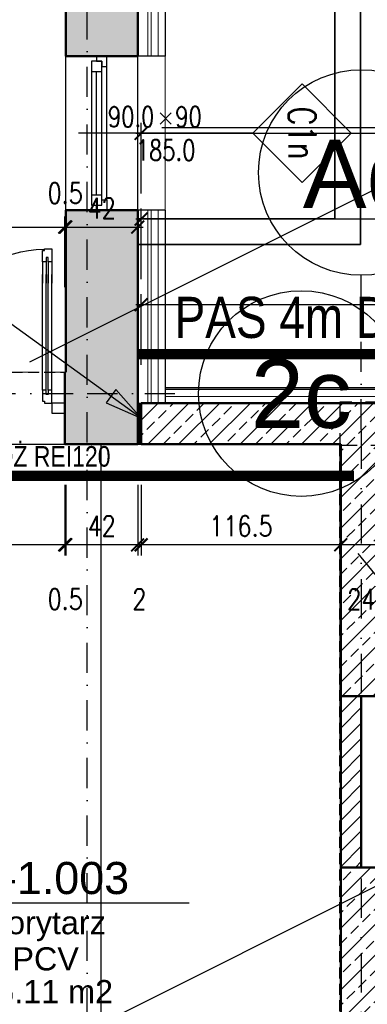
# Model space of a CAD drawing. Header units: millimetres. Extents: x 489 to 7736, y 461 to 5981.
# Tile 52 of 62: x 5679 to 5882, y 2891 to 3466. Entities that reach past the tile are written whole.
import ezdxf
from ezdxf.enums import TextEntityAlignment as Align

# ---------------------------------------------------------------- set-up
doc = ezdxf.new("R2010")
doc.units = ezdxf.units.MM
for name, pattern in [('ACAD_ISO02W100', [15, 12, -3]), ('DIVIDE', [31.75, 12.7, -6.35, 0, -6.35, 0, -6.35]), ('DOT___DASHED', [33.523888, 17.638888, -8.819444, 0.01, -7.055556]), ('HIDDEN', [9.525, 6.35, -3.175]), ('MP', [0.36, 0.2, -0.16])]:
    doc.linetypes.add(name, pattern=pattern)
for name, color, linetype in [('WK-Drzwi', 9, 'Continuous'), ('WK-EtykOkna', 11, 'Continuous'), ('WK-EtykPom', 161, 'Continuous'), ('WK-Okna', 143, 'Continuous'), ('WK-Opis', 143, 'Continuous'), ('WK-Opisy', 143, 'Continuous'), ('WK-Otwory', 9, 'Continuous'), ('WK-PPoż', 1, 'Continuous'), ('WK-Siatka', 240, 'DOT___DASHED'), ('WK-Wymiary', 8, 'Continuous'), ('WK-Ściany', 7, 'Continuous'), ('zslupy', 2, 'Continuous')]:
    doc.layers.add(name, color=color, linetype=linetype)
for name, color, linetype, lineweight in [('WK-izolacja termiczna II', 124, 'BATTING', 0), ('WK-MEBLE', 34, 'Continuous', 5), ('WK-widok', 8, 'Continuous', 0), ('WK-WYBURZENIA', 6, 'Continuous', 5)]:
    doc.layers.add(name, color=color, linetype=linetype, lineweight=lineweight)
doc.layers.add('WK-Pomieszczenia', color=173, linetype='Continuous', plot=False)
doc.styles.add('Arial', font='micross.ttf', dxfattribs={"width": 0.9})
doc.styles.add('BIKWYM', font='bikromsw.shx', dxfattribs={"width": 0.8})
doc.styles.add('RomanS-Narrow', font='romans.shx', dxfattribs={"width": 0.8})
doc.styles.get("Standard").update_dxf_attribs({"font": 'ARIAL.TTF'})
doc.linetypes.add('BATTING', pattern='A,0.00254,-2.54,[134,ltypeshp.shx,S=2.54,R=0,X=-2.54,Y=0],-5.08,[134,ltypeshp.shx,S=2.54,R=180,X=2.54,Y=0],-2.54', length=10.16254)
doc.dimstyles.new('AEC Dimension 1-50', dxfattribs={"dimtxt": 12, "dimasz": 0.075, "dimexe": 6.25, "dimexo": 0, "dimgap": 5, "dimtad": 1, "dimdec": 1, "dimrnd": 0.5, "dimzin": 9, "dimdsep": 46, "dimtxsty": 'RomanS-Narrow', "dimblk": 'ARCHTICK', "dimcen": 0.125, "dimdle": 3.125, "dimclrd": 8, "dimclre": 8, "dimclrt": 256, "dimadec": 1, "dimazin": 0, "dimtfac": 1, "dimtdec": 1, "dimtmove": 2, "dimatfit": 2, "dimfxl": 0, "dimtolj": 1, "dimtzin": 0, "dimarcsym": 0})
doc.dimstyles.new('BA_BGR_100', dxfattribs={"dimtxt": 25, "dimasz": 1.666667, "dimexe": 0, "dimexo": 0, "dimgap": 0, "dimtad": 0, "dimdec": 1, "dimrnd": 0.5, "dimzin": 9, "dimdsep": 46, "dimtxsty": 'BIKWYM', "dimblk": 'NONE', "dimcen": 0, "dimse1": 1, "dimse2": 1, "dimclrd": 256, "dimclre": 256, "dimclrt": 7, "dimadec": 0, "dimazin": 0, "dimtfac": 0.033333, "dimtdec": 1, "dimtmove": 0, "dimatfit": 3, "dimldrblk": 'NONE', "dimfxl": 0, "dimtvp": 0.8, "dimtolj": 1, "dimarcsym": 0})
doc.dimstyles.new('BA_ST_100', dxfattribs={"dimtxt": 25, "dimasz": 1.666667, "dimexe": 24, "dimexo": 0, "dimgap": 0, "dimtad": 0, "dimdec": 1, "dimrnd": 0.5, "dimdsep": 46, "dimtxsty": 'BIKWYM', "dimblk": 'WYM-ST', "dimcen": 0, "dimdle": 20, "dimclrd": 256, "dimclre": 256, "dimclrt": 7, "dimadec": 0, "dimazin": 0, "dimtfac": 0.033333, "dimtdec": 1, "dimtix": 1, "dimtmove": 2, "dimatfit": 3, "dimldrblk": 'WYM-ST', "dimfxl": 0, "dimtvp": 0.8, "dimtolj": 1, "dimtzin": 0, "dimarcsym": 0})

# ---------------------------------------------------------------- blocks, each defined once
blk = doc.blocks.new('BubbleDef')
at = {"color": 0, "linetype": 'Continuous'}
blk.add_circle((0, 0), 1.5, dxfattribs=at)
at = {"color": 0, "linetype": 'Continuous', "style": 'Arial'}
blk.add_attdef('LABEL', text='', height=1, dxfattribs=at).set_placement((0, 0), align=Align.MIDDLE)
blk = doc.blocks.new('*U13')
at = {"layer": 'WK-Siatka', "color": 240, "linetype": 'DOT___DASHED', "lineweight": -3}
for p, q in [((0, -75), (0, -60)), ((0, -150), (0, -75))]:
    blk.add_line(p, q, dxfattribs=at)
at = {"layer": 'WK-Siatka', "color": 240, "linetype": 'DOT___DASHED', "lineweight": -3, "ltscale": 1.3, "xscale": 40, "yscale": 40, "zscale": 40}
blk.add_blockref('BubbleDef', (0, 0), dxfattribs=at).add_auto_attribs({'LABEL': 'Ad'})
blk = doc.blocks.new('_None')
blk = doc.blocks.new('WYM-ST')
blk.add_hatch(color=256).paths.add_polyline_path([(0, 0), (-13, 2.88), (-13, -2.88)])
blk.add_lwpolyline([(0, 0), (-13, 2.88), (-13, -2.88), (0, 0)])
blk = doc.blocks.new('WK_WindowTag01_50_P')
for p, q in [((0, 2.543), (0, 0)), ((-0.296, 1.353), (-0.133, 1.19)), ((-0.133, 1.353), (-0.296, 1.19))]:
    blk.add_line(p, q)
blk.add_lwpolyline([(0, 2.543), (0.719, 3.262), (0, 3.981), (-0.719, 3.262)], close=True)
at = {"color": 0, "linetype": 'ByBlock', "lineweight": -2, "style": 'RomanS-Narrow', "width": 0.75}
blk.add_attdef('OKNA_OBIEKTY:WYSOKOŚĆ', text='', height=0.3, rotation=90, dxfattribs=at).set_placement((0, 1.412), align=Align.BOTTOM_LEFT)
at = {"color": 0, "linetype": 'ByBlock', "lineweight": -2, "style": 'RomanS-Narrow', "width": 0.75, "flags": 8}
blk.add_attdef('OKNA_OBIEKTY:SYMBOL', text='', height=0.4, dxfattribs=at).set_placement((0, 3.262), align=Align.MIDDLE)
at = {"color": 0, "linetype": 'ByBlock', "lineweight": -2, "style": 'RomanS-Narrow', "width": 0.75}
blk.add_attdef('OKNA_OBIEKTY:PARAPET', text='', height=0.3, rotation=90, dxfattribs=at).set_placement((0.099, 1.271), align=Align.TOP_CENTER)
blk.add_attdef('OKNA_OBIEKTY:SZEROKOŚĆ', text='', height=0.3, rotation=90, dxfattribs=at).set_placement((0, 1.106), align=Align.BOTTOM_RIGHT)
blk = doc.blocks.new('_ArchTick')
at = {"color": 0, "linetype": 'ByBlock', "const_width": 15}
blk.add_lwpolyline([(-50, -50), (50, 50)], dxfattribs=at)
blk = doc.blocks.new('*D1175')
at = {"layer": 'Defpoints', "color": 0}
for p in [(5749.68, 3299.63), (5749.68, 3264.63), (6523.68, 3264.63)]:
    blk.add_point(p, dxfattribs=at)
at = {"layer": 'WK-Wymiary', "color": 8, "linetype": 'Continuous', "lineweight": -2, "ltscale": 1.3}
for p, q in [((5749.68, 3264.63), (5749.68, 3305.88)), ((6523.68, 3264.63), (6523.68, 3305.88)), ((6526.81, 3299.63), (5746.56, 3299.63))]:
    blk.add_line(p, q, dxfattribs=at)
at = {"layer": 'WK-Wymiary', "color": 8, "linetype": 'ByBlock', "lineweight": -2, "xscale": 0.075, "yscale": 0.075, "zscale": 0.075, "rotation": 180}
blk.add_blockref('_ArchTick', (5749.68, 3299.63), dxfattribs=at)
at = {"layer": 'WK-Wymiary', "color": 8, "linetype": 'ByBlock', "lineweight": -2, "xscale": 0.075, "yscale": 0.075, "zscale": 0.075}
blk.add_blockref('_ArchTick', (6523.68, 3299.63), dxfattribs=at)
at = {"layer": 'WK-Wymiary', "lineweight": -3, "insert": (6136.68, 3310.63), "char_height": 12, "attachment_point": 5, "style": 'RomanS-Narrow'}
blk.add_mtext('\\A1;\\A1;774', dxfattribs=at)
blk = doc.blocks.new('*D1177')
at = {"layer": 'Defpoints', "color": 0}
for p in [(5749.68, 3349.63), (5749.68, 3314.63), (6499.68, 3314.63)]:
    blk.add_point(p, dxfattribs=at)
at = {"layer": 'WK-Wymiary', "color": 8, "linetype": 'Continuous', "lineweight": -2, "ltscale": 1.3}
for p, q in [((5749.68, 3314.63), (5749.68, 3355.88)), ((6499.68, 3314.63), (6499.68, 3355.88)), ((6502.81, 3349.63), (5746.56, 3349.63))]:
    blk.add_line(p, q, dxfattribs=at)
at = {"layer": 'WK-Wymiary', "color": 8, "linetype": 'ByBlock', "lineweight": -2, "xscale": 0.075, "yscale": 0.075, "zscale": 0.075, "rotation": 180}
blk.add_blockref('_ArchTick', (5749.68, 3349.63), dxfattribs=at)
at = {"layer": 'WK-Wymiary', "color": 8, "linetype": 'ByBlock', "lineweight": -2, "xscale": 0.075, "yscale": 0.075, "zscale": 0.075}
blk.add_blockref('_ArchTick', (6499.68, 3349.63), dxfattribs=at)
at = {"layer": 'WK-Wymiary', "lineweight": -3, "insert": (6124.68, 3360.63), "char_height": 12, "attachment_point": 5, "style": 'RomanS-Narrow'}
blk.add_mtext('\\A1;\\A1;750', dxfattribs=at)
blk = doc.blocks.new('*D1178')
at = {"layer": 'Defpoints', "color": 0}
for p in [(5749.68, 3399.63), (5749.68, 3364.63), (6523.68, 3364.63)]:
    blk.add_point(p, dxfattribs=at)
at = {"layer": 'WK-Wymiary', "color": 8, "linetype": 'Continuous', "lineweight": -2, "ltscale": 1.3}
for p, q in [((5749.68, 3364.63), (5749.68, 3405.88)), ((6523.68, 3364.63), (6523.68, 3405.88)), ((6526.81, 3399.63), (5746.56, 3399.63))]:
    blk.add_line(p, q, dxfattribs=at)
at = {"layer": 'WK-Wymiary', "color": 8, "linetype": 'ByBlock', "lineweight": -2, "xscale": 0.075, "yscale": 0.075, "zscale": 0.075, "rotation": 180}
blk.add_blockref('_ArchTick', (5749.68, 3399.63), dxfattribs=at)
at = {"layer": 'WK-Wymiary', "color": 8, "linetype": 'ByBlock', "lineweight": -2, "xscale": 0.075, "yscale": 0.075, "zscale": 0.075}
blk.add_blockref('_ArchTick', (6523.68, 3399.63), dxfattribs=at)
at = {"layer": 'WK-Wymiary', "lineweight": -3, "insert": (6136.68, 3410.63), "char_height": 12, "attachment_point": 5, "style": 'RomanS-Narrow'}
blk.add_mtext('\\A1;\\A1;774', dxfattribs=at)
blk = doc.blocks.new('L2')
at = {"color": 8}
for p, q in [((7.5, 5), (20, 5)), ((7.5, 0), (20, 0))]:
    blk.add_line(p, q, dxfattribs=at)
at = {"color": 4}
for p, q in [((7.5, 3), (20, 3)), ((7.5, 2), (20, 2))]:
    blk.add_line(p, q, dxfattribs=at)
blk.add_lwpolyline([(0, 1), (0, 5), (7.5, 5), (7.5, 3), (5, 3), (5, 2), (7.5, 2), (7.5, 0), (1, 0), (1, 1)], close=True)
blk = doc.blocks.new('L3')
for p, q in [((-22.5, -0.5), (-22.5, 0.5)), ((22.5, -0.5), (22.5, 0.5))]:
    blk.add_line(p, q)
at = {"color": 8}
for p, q in [((-15, 2.5), (15, 2.5)), ((-15, -2.5), (15, -2.5))]:
    blk.add_line(p, q, dxfattribs=at)
at = {"color": 4}
for p, q in [((-15, 0.5), (15, 0.5)), ((-15, 0.5), (15, 0.5)), ((-15, -0.5), (15, -0.5)), ((-15, -0.5), (15, -0.5))]:
    blk.add_line(p, q, dxfattribs=at)
blk = doc.blocks.new('WK_Pow_tag_01_50')
at = {"color": 0, "linetype": 'ByBlock'}
blk.add_line((-2.789, 0), (2.789, 0), dxfattribs=at)
at = {"color": 0, "linetype": 'ByBlock', "style": 'Arial'}
for tag, height, p in [('POWIERZCHNIE:NUMERAUTO', 0.625, (0.071, 0.482)), ('POWIERZCHNIE:NAZWA', 0.45, (0, -0.455)), ('POWIERZCHNIE_WYKOŃCZENIE:POSADZKA', 0.45, (0, -1.091)), ('POWIERZCHNIE_STYL:POWOBLICZ', 0.45, (0, -1.728))]:
    blk.add_attdef(tag, text='', height=height, dxfattribs=at).set_placement(p, align=Align.MIDDLE)
blk = doc.blocks.new('*D1234')
at = {"layer": 'Defpoints', "color": 0}
for p in [(5705.13, 3345.01), (5600.13, 3310.01), (5705.13, 3310.01)]:
    blk.add_point(p, dxfattribs=at)
at = {"layer": 'WK-Wymiary', "color": 8, "linetype": 'Continuous', "lineweight": -2, "ltscale": 1.3}
for p, q in [((5600.13, 3310.01), (5600.13, 3351.26)), ((5705.13, 3310.01), (5705.13, 3351.26)), ((5597.01, 3345.01), (5708.26, 3345.01))]:
    blk.add_line(p, q, dxfattribs=at)
at = {"layer": 'WK-Wymiary', "color": 8, "linetype": 'ByBlock', "lineweight": -2, "xscale": 0.075, "yscale": 0.075, "zscale": 0.075, "rotation": 180}
blk.add_blockref('_ArchTick', (5600.13, 3345.01), dxfattribs=at)
at = {"layer": 'WK-Wymiary', "color": 8, "linetype": 'ByBlock', "lineweight": -2, "xscale": 0.075, "yscale": 0.075, "zscale": 0.075}
blk.add_blockref('_ArchTick', (5705.13, 3345.01), dxfattribs=at)
at = {"layer": 'WK-Wymiary', "lineweight": -3, "insert": (5652.63, 3356.01), "char_height": 12, "attachment_point": 5, "style": 'RomanS-Narrow'}
blk.add_mtext('\\A1;\\A1;105', dxfattribs=at)
blk = doc.blocks.new('*D1235')
at = {"layer": 'Defpoints', "color": 0}
for p in [(5705.68, 3345.01), (5705.13, 3310.01), (5705.68, 3310.01)]:
    blk.add_point(p, dxfattribs=at)
at = {"layer": 'WK-Wymiary', "color": 8, "linetype": 'Continuous', "lineweight": -2, "ltscale": 1.3}
for p, q in [((5705.13, 3310.01), (5705.13, 3351.26)), ((5705.68, 3310.01), (5705.68, 3351.26)), ((5702.01, 3345.01), (5708.81, 3345.01)), ((5705.13, 3345.01), (5705.06, 3345.01)), ((5705.68, 3345.01), (5705.76, 3345.01))]:
    blk.add_line(p, q, dxfattribs=at)
at = {"layer": 'WK-Wymiary', "color": 8, "linetype": 'ByBlock', "lineweight": -2, "xscale": 0.075, "yscale": 0.075, "zscale": 0.075}
blk.add_blockref('_ArchTick', (5705.13, 3345.01), dxfattribs=at)
at = {"layer": 'WK-Wymiary', "color": 8, "linetype": 'ByBlock', "lineweight": -2, "xscale": 0.075, "yscale": 0.075, "zscale": 0.075, "rotation": 180}
blk.add_blockref('_ArchTick', (5705.68, 3345.01), dxfattribs=at)
at = {"layer": 'WK-Wymiary', "lineweight": -3, "insert": (5705.41, 3364.76), "char_height": 12, "attachment_point": 5, "style": 'RomanS-Narrow'}
blk.add_mtext('\\A1;\\A1;0.5', dxfattribs=at)
blk = doc.blocks.new('*D1236')
at = {"layer": 'Defpoints', "color": 0}
for p in [(5747.68, 3345.01), (5705.68, 3310.01), (5747.68, 3310.01)]:
    blk.add_point(p, dxfattribs=at)
at = {"layer": 'WK-Wymiary', "color": 8, "linetype": 'Continuous', "lineweight": -2, "ltscale": 1.3}
for p, q in [((5705.68, 3310.01), (5705.68, 3351.26)), ((5747.68, 3310.01), (5747.68, 3351.26)), ((5702.56, 3345.01), (5750.81, 3345.01))]:
    blk.add_line(p, q, dxfattribs=at)
at = {"layer": 'WK-Wymiary', "color": 8, "linetype": 'ByBlock', "lineweight": -2, "xscale": 0.075, "yscale": 0.075, "zscale": 0.075, "rotation": 180}
blk.add_blockref('_ArchTick', (5705.68, 3345.01), dxfattribs=at)
at = {"layer": 'WK-Wymiary', "color": 8, "linetype": 'ByBlock', "lineweight": -2, "xscale": 0.075, "yscale": 0.075, "zscale": 0.075}
blk.add_blockref('_ArchTick', (5747.68, 3345.01), dxfattribs=at)
at = {"layer": 'WK-Wymiary', "lineweight": -3, "insert": (5726.68, 3356.01), "char_height": 12, "attachment_point": 5, "style": 'RomanS-Narrow'}
blk.add_mtext('\\A1;\\A1;42', dxfattribs=at)
blk = doc.blocks.new('*D1269')
at = {"layer": 'Defpoints', "color": 0}
for p in [(5866.18, 3194.52), (5890.18, 3194.52), (5866.18, 3159.52)]:
    blk.add_point(p, dxfattribs=at)
at = {"layer": 'WK-Wymiary', "color": 8, "linetype": 'Continuous', "lineweight": -2, "ltscale": 1.3}
for p, q in [((5866.18, 3194.52), (5866.18, 3153.27)), ((5890.18, 3194.52), (5890.18, 3153.27)), ((5893.31, 3159.52), (5863.06, 3159.52))]:
    blk.add_line(p, q, dxfattribs=at)
at = {"layer": 'WK-Wymiary', "color": 8, "linetype": 'ByBlock', "lineweight": -2, "xscale": 0.075, "yscale": 0.075, "zscale": 0.075, "rotation": 180}
blk.add_blockref('_ArchTick', (5866.18, 3159.52), dxfattribs=at)
at = {"layer": 'WK-Wymiary', "color": 8, "linetype": 'ByBlock', "lineweight": -2, "xscale": 0.075, "yscale": 0.075, "zscale": 0.075}
blk.add_blockref('_ArchTick', (5890.18, 3159.52), dxfattribs=at)
at = {"layer": 'WK-Wymiary', "lineweight": -3, "insert": (5878.18, 3127.77), "char_height": 12, "attachment_point": 5, "style": 'RomanS-Narrow'}
blk.add_mtext('\\A1;\\A1;24', dxfattribs=at)
blk = doc.blocks.new('*D1270')
at = {"layer": 'Defpoints', "color": 0}
for p in [(5749.68, 3194.52), (5866.18, 3194.52), (5749.68, 3159.52)]:
    blk.add_point(p, dxfattribs=at)
at = {"layer": 'WK-Wymiary', "color": 8, "linetype": 'Continuous', "lineweight": -2, "ltscale": 1.3}
for p, q in [((5749.68, 3194.52), (5749.68, 3153.27)), ((5866.18, 3194.52), (5866.18, 3153.27)), ((5869.31, 3159.52), (5746.56, 3159.52))]:
    blk.add_line(p, q, dxfattribs=at)
at = {"layer": 'WK-Wymiary', "color": 8, "linetype": 'ByBlock', "lineweight": -2, "xscale": 0.075, "yscale": 0.075, "zscale": 0.075, "rotation": 180}
blk.add_blockref('_ArchTick', (5749.68, 3159.52), dxfattribs=at)
at = {"layer": 'WK-Wymiary', "color": 8, "linetype": 'ByBlock', "lineweight": -2, "xscale": 0.075, "yscale": 0.075, "zscale": 0.075}
blk.add_blockref('_ArchTick', (5866.18, 3159.52), dxfattribs=at)
at = {"layer": 'WK-Wymiary', "lineweight": -3, "insert": (5807.93, 3170.52), "char_height": 12, "attachment_point": 5, "style": 'RomanS-Narrow'}
blk.add_mtext('\\A1;\\A1;116.5', dxfattribs=at)
blk = doc.blocks.new('*D1271')
at = {"layer": 'Defpoints', "color": 0}
for p in [(5747.68, 3194.52), (5749.68, 3194.52), (5747.68, 3159.52)]:
    blk.add_point(p, dxfattribs=at)
at = {"layer": 'WK-Wymiary', "color": 8, "linetype": 'Continuous', "lineweight": -2, "ltscale": 1.3}
for p, q in [((5747.68, 3194.52), (5747.68, 3153.27)), ((5749.68, 3194.52), (5749.68, 3153.27)), ((5752.81, 3159.52), (5744.56, 3159.52)), ((5747.68, 3159.52), (5747.61, 3159.52)), ((5749.68, 3159.52), (5749.76, 3159.52))]:
    blk.add_line(p, q, dxfattribs=at)
at = {"layer": 'WK-Wymiary', "color": 8, "linetype": 'ByBlock', "lineweight": -2, "xscale": 0.075, "yscale": 0.075, "zscale": 0.075}
blk.add_blockref('_ArchTick', (5747.68, 3159.52), dxfattribs=at)
at = {"layer": 'WK-Wymiary', "color": 8, "linetype": 'ByBlock', "lineweight": -2, "xscale": 0.075, "yscale": 0.075, "zscale": 0.075, "rotation": 180}
blk.add_blockref('_ArchTick', (5749.68, 3159.52), dxfattribs=at)
at = {"layer": 'WK-Wymiary', "lineweight": -3, "insert": (5748.68, 3127.77), "char_height": 12, "attachment_point": 5, "style": 'RomanS-Narrow'}
blk.add_mtext('\\A1;\\A1;2', dxfattribs=at)
blk = doc.blocks.new('*D1272')
at = {"layer": 'Defpoints', "color": 0}
for p in [(5705.68, 3194.52), (5747.68, 3194.52), (5705.68, 3159.52)]:
    blk.add_point(p, dxfattribs=at)
at = {"layer": 'WK-Wymiary', "color": 8, "linetype": 'Continuous', "lineweight": -2, "ltscale": 1.3}
for p, q in [((5705.68, 3194.52), (5705.68, 3153.27)), ((5747.68, 3194.52), (5747.68, 3153.27)), ((5750.81, 3159.52), (5702.56, 3159.52))]:
    blk.add_line(p, q, dxfattribs=at)
at = {"layer": 'WK-Wymiary', "color": 8, "linetype": 'ByBlock', "lineweight": -2, "xscale": 0.075, "yscale": 0.075, "zscale": 0.075, "rotation": 180}
blk.add_blockref('_ArchTick', (5705.68, 3159.52), dxfattribs=at)
at = {"layer": 'WK-Wymiary', "color": 8, "linetype": 'ByBlock', "lineweight": -2, "xscale": 0.075, "yscale": 0.075, "zscale": 0.075}
blk.add_blockref('_ArchTick', (5747.68, 3159.52), dxfattribs=at)
at = {"layer": 'WK-Wymiary', "lineweight": -3, "insert": (5726.68, 3170.52), "char_height": 12, "attachment_point": 5, "style": 'RomanS-Narrow'}
blk.add_mtext('\\A1;\\A1;42', dxfattribs=at)
blk = doc.blocks.new('*D1273')
at = {"layer": 'Defpoints', "color": 0}
for p in [(5705.13, 3194.52), (5705.68, 3194.52), (5705.13, 3159.52)]:
    blk.add_point(p, dxfattribs=at)
at = {"layer": 'WK-Wymiary', "color": 8, "linetype": 'Continuous', "lineweight": -2, "ltscale": 1.3}
for p, q in [((5705.13, 3194.52), (5705.13, 3153.27)), ((5705.68, 3194.52), (5705.68, 3153.27)), ((5708.81, 3159.52), (5702.01, 3159.52)), ((5705.13, 3159.52), (5705.06, 3159.52)), ((5705.68, 3159.52), (5705.76, 3159.52))]:
    blk.add_line(p, q, dxfattribs=at)
at = {"layer": 'WK-Wymiary', "color": 8, "linetype": 'ByBlock', "lineweight": -2, "xscale": 0.075, "yscale": 0.075, "zscale": 0.075}
blk.add_blockref('_ArchTick', (5705.13, 3159.52), dxfattribs=at)
at = {"layer": 'WK-Wymiary', "color": 8, "linetype": 'ByBlock', "lineweight": -2, "xscale": 0.075, "yscale": 0.075, "zscale": 0.075, "rotation": 180}
blk.add_blockref('_ArchTick', (5705.68, 3159.52), dxfattribs=at)
at = {"layer": 'WK-Wymiary', "lineweight": -3, "insert": (5705.41, 3127.77), "char_height": 12, "attachment_point": 5, "style": 'RomanS-Narrow'}
blk.add_mtext('\\A1;\\A1;0.5', dxfattribs=at)
blk = doc.blocks.new('*D1274')
at = {"layer": 'Defpoints', "color": 0}
for p in [(5600.13, 3194.52), (5705.13, 3194.52), (5600.13, 3159.52)]:
    blk.add_point(p, dxfattribs=at)
at = {"layer": 'WK-Wymiary', "color": 8, "linetype": 'Continuous', "lineweight": -2, "ltscale": 1.3}
for p, q in [((5600.13, 3194.52), (5600.13, 3153.27)), ((5705.13, 3194.52), (5705.13, 3153.27)), ((5708.26, 3159.52), (5597.01, 3159.52))]:
    blk.add_line(p, q, dxfattribs=at)
at = {"layer": 'WK-Wymiary', "color": 8, "linetype": 'ByBlock', "lineweight": -2, "xscale": 0.075, "yscale": 0.075, "zscale": 0.075, "rotation": 180}
blk.add_blockref('_ArchTick', (5600.13, 3159.52), dxfattribs=at)
at = {"layer": 'WK-Wymiary', "color": 8, "linetype": 'ByBlock', "lineweight": -2, "xscale": 0.075, "yscale": 0.075, "zscale": 0.075}
blk.add_blockref('_ArchTick', (5705.13, 3159.52), dxfattribs=at)
at = {"layer": 'WK-Wymiary', "lineweight": -3, "insert": (5652.63, 3170.52), "char_height": 12, "attachment_point": 5, "style": 'RomanS-Narrow'}
blk.add_mtext('\\A1;\\A1;105', dxfattribs=at)

msp = doc.modelspace()

# ---------------------------------------------------------------- hatches: boundary and pattern name
at = {"layer": 'WK-Ściany', "linetype": 'Continuous', "lineweight": -3}
h = msp.add_hatch(dxfattribs=at)
h.set_pattern_fill('DOTS', color=253, scale=2, style=0)
h.set_pattern_definition([(9e-13, (699.431, 930.084), (1.5875, 3.175), [0, -3.175])])
h.paths.add_polyline_path([(5705.68, 3959.81), (5747.68, 3959.81), (5747.68, 4009.81), (5705.68, 4009.81)], flags=0)
h.paths.add_polyline_path([(5705.68, 4099.81), (5747.68, 4099.81), (5747.68, 4149.81), (5705.68, 4149.81)], flags=0)
h.paths.add_polyline_path([(5705.68, 3260.31), (5747.68, 3218.31), (5747.68, 3334.81), (5705.68, 3334.81)], flags=0)
h.paths.add_polyline_path([(5705.68, 3334.81), (5747.68, 3334.81), (5747.68, 3354.81), (5705.68, 3354.81)], flags=0)
h.paths.add_polyline_path([(5705.68, 3444.81), (5747.68, 3444.81), (5747.68, 3494.81), (5705.68, 3494.81)], flags=0)
h.paths.add_polyline_path([(5705.68, 3584.81), (5747.68, 3584.81), (5747.68, 3634.81), (5705.68, 3634.81)], flags=0)
h.paths.add_polyline_path([(5705.68, 3724.81), (5747.68, 3724.81), (5747.68, 3869.81), (5705.68, 3829.81)], flags=0)
h = msp.add_hatch(dxfattribs=at)
h.set_pattern_fill('DOTS', color=253, scale=2, style=0)
h.set_pattern_definition([(0, (699.431, 930.084), (1.5875, 3.175), [0, -3.175])])
h.paths.add_polyline_path([(5302.68, 3260.31), (5292.68, 3247.56), (5287.68, 3218.31), (5600.13, 3218.31), (5600.13, 3260.31)], flags=0)
h.paths.add_polyline_path([(5705.13, 3260.31), (5705.13, 3218.31), (5747.68, 3218.31), (5705.68, 3260.31)], flags=0)
h.paths.add_polyline_path([(5012.68, 3260.31), (5002.68, 3247.56), (4997.68, 3218.31), (5287.68, 3218.31), (5292.68, 3247.56), (5287.68, 3260.31)], flags=0)
h.paths.add_polyline_path([(4595.68, 3260.31), (4553.68, 3218.31), (4882.68, 3218.31), (4887.68, 3247.56), (4882.68, 3260.31)], flags=0)
h.paths.add_polyline_path([(4897.68, 3260.31), (4887.68, 3247.56), (4882.68, 3218.31), (4997.68, 3218.31), (5002.68, 3247.56), (4997.68, 3260.31)], flags=0)
at = {"layer": 'WK-Ściany', "linetype": 'Continuous', "lineweight": 0}
h = msp.add_hatch(dxfattribs=at)
h.set_pattern_fill('ANSI33', color=5, scale=2, style=0)
h.set_pattern_definition([(45, (699.431, 930.084), (-8.980256, 8.980256), []), (45, (708.411, 930.084), (-8.980256, 8.980256), [6.35, -3.175])])
h.paths.add_polyline_path([(5749.68, 3242.31), (5749.68, 3218.31), (5866.18, 3218.31), (5890.18, 3218.31), (6499.68, 3218.31), (6523.68, 3242.31)], flags=0)
h = msp.add_hatch(dxfattribs=at)
h.set_pattern_fill('ANSI33', color=5, scale=2, style=0)
h.set_pattern_definition([(45, (699.431, 930.084), (-8.980256, 8.980256), []), (45, (708.411, 930.084), (-8.980256, 8.980256), [6.35, -3.175])])
h.paths.add_polyline_path([(5866.18, 3071.31), (5890.18, 3071.31), (5890.18, 3218.31), (5866.18, 3218.31)], flags=0)
h.paths.add_polyline_path([(5890.18, 2971.31), (5866.18, 2971.31), (5866.18, 2613.81), (5890.18, 2613.81)], flags=0)
h = msp.add_hatch(dxfattribs=at)
h.set_pattern_fill('ANSI31', color=1, scale=2, style=0)
h.set_pattern_definition([(45, (699.431, 930.084), (-4.490128, 4.490128), [])])
h.paths.add_polyline_path([(5878.17, 3071.31), (5866.17, 3071.31), (5866.17, 2971.31), (5878.17, 2971.31)], flags=0)

# ---------------------------------------------------------------- linework, layer by layer
at = {"layer": 'WK-Drzwi', "color": 9, "linetype": 'Continuous', "lineweight": -3}
msp.add_lwpolyline([(5697.63, 3236.31), (5705.13, 3236.31), (5705.13, 3242.31), (5697.63, 3242.31)], close=True, dxfattribs=at)
at = {"layer": 'WK-Drzwi', "color": 8, "linetype": 'Continuous', "lineweight": -3, "extrusion": (0, 0, -1)}
msp.add_arc((-5697.63, 3242.31), 90, 0, 90, dxfattribs=at)
at = {"layer": 'WK-izolacja termiczna II', "linetype": 'BATTING', "ltscale": 0.75}
for points in [[(5755.5, 3444.81), (5755.57, 3494.81)], [(5755.57, 3242.31), (5755.57, 3354.81)]]:
    msp.add_lwpolyline(points, dxfattribs=at)
at = {"layer": 'WK-izolacja termiczna II', "linetype": 'BATTING', "ltscale": 0.1}
for points in [[(5749.68, 3242.31), (5747.68, 3242.31)], [(5748.7, 3242.31), (5748.7, 3218.45)]]:
    msp.add_lwpolyline(points, dxfattribs=at)
at = {"layer": 'WK-izolacja termiczna II', "linetype": 'BATTING', "lineweight": 0, "ltscale": 0.4}
msp.add_lwpolyline([(5763.68, 3246.18), (6527.76, 3246.18)], dxfattribs=at)
at = {"layer": 'WK-MEBLE', "ltscale": 1.3}
for points in [[(5877.68, 4239.81), (5877.68, 3334.81), (5747.68, 3334.81)], [(5862.68, 4239.81), (5862.68, 3349.81), (5747.68, 3349.81)]]:
    msp.add_lwpolyline(points, dxfattribs=at)
at = {"layer": 'WK-Okna', "color": 143, "linetype": 'Continuous', "lineweight": -3}
for p, q in [((5705.68, 3354.81), (5705.68, 3444.81)), ((5747.68, 3354.81), (5747.68, 3444.81)), ((5729.68, 3360.81), (5729.68, 3438.81)), ((5720.68, 3435.81), (5726.68, 3435.81)), ((5723.68, 3363.81), (5723.68, 3435.81)), ((5720.68, 3363.81), (5726.68, 3363.81))]:
    msp.add_line(p, q, dxfattribs=at)
for points in [[(5729.68, 3438.81), (5729.68, 3444.81), (5723.68, 3444.81), (5723.68, 3441.81), (5726.68, 3441.81), (5726.68, 3438.81)], [(5720.68, 3357.81), (5726.68, 3357.81), (5726.68, 3441.81), (5720.68, 3441.81)], [(5729.68, 3360.81), (5729.68, 3354.81), (5723.68, 3354.81), (5723.68, 3357.81), (5726.68, 3357.81), (5726.68, 3360.81)]]:
    msp.add_lwpolyline(points, close=True, dxfattribs=at)
at = {"layer": 'WK-Opis'}
for p, q in [((5684.69, 3266.35), (5957.49, 3402.85)), ((5717.27, 2875.59), (5990.07, 3012.09))]:
    msp.add_line(p, q, dxfattribs=at)
msp.add_lwpolyline([(6419.12, 3402.85), (5761.69, 3402.85)], dxfattribs=at)
at = {"layer": 'WK-Opisy'}
msp.add_lwpolyline([(673.68, 5689.81), (673.68, 4219.81), (893.68, 4219.81), (1183.68, 4219.81), (4553.68, 4219.8), (4553.68, 3218.31), (5747.68, 3218.31), (5747.68, 4239.81), (5813.68, 4239.81), (5813.68, 4787.81), (5813.68, 5739.81), (4493.68, 5739.81), (4493.68, 5691.81), (2883.68, 5689.81), (2883.68, 5809.81), (2323.68, 5809.81), (2323.68, 5689.81)], close=True, dxfattribs=at)
at = {"layer": 'WK-Otwory', "color": 9, "linetype": 'HIDDEN', "lineweight": -3}
for p, q in [((5705.68, 3354.81), (5705.68, 3444.81)), ((5747.68, 3354.81), (5747.68, 3444.81)), ((5866.18, 3071.31), (5866.18, 2971.31))]:
    msp.add_line(p, q, dxfattribs=at)
at = {"layer": 'WK-Otwory', "color": 9, "linetype": 'Continuous', "lineweight": -3}
for p, q in [((5705.68, 3444.81), (5747.68, 3444.81)), ((5705.68, 3354.81), (5747.68, 3354.81)), ((5890.18, 3071.31), (5866.18, 3071.31)), ((5890.18, 2971.31), (5866.18, 2971.31))]:
    msp.add_line(p, q, dxfattribs=at)
at = {"layer": 'WK-Pomieszczenia', "color": 173, "linetype": 'HIDDEN', "lineweight": -3}
for p, q in [((5705.68, 3260.31), (5705.68, 3829.81)), ((5302.68, 3260.31), (5705.68, 3260.31)), ((5865.67, 3217.81), (5585.68, 3218.31)), ((5865.68, 2639.81), (5865.67, 3217.81))]:
    msp.add_line(p, q, dxfattribs=at)
at = {"layer": 'WK-PPoż', "color": 1, "linetype": 'DIVIDE', "const_width": 6}
for points in [[(5747.68, 3270.75), (6147.68, 3270.75)], [(4471.02, 3199.81), (5873.92, 3199.81)]]:
    msp.add_lwpolyline(points, dxfattribs=at)
at = {"layer": 'WK-Siatka', "color": 240, "linetype": 'DOT___DASHED', "lineweight": -3}
for p, q in [((5718.18, 2647.81), (5718.18, 4267.81)), ((4583.18, 3247.81), (5718.18, 3247.81)), ((5718.18, 3247.81), (5783.18, 3247.81))]:
    msp.add_line(p, q, dxfattribs=at)
at = {"layer": 'WK-Siatka', "color": 240, "linetype": 'DOT___DASHED', "lineweight": -3, "ltscale": 1.3}
msp.add_line((5878.18, 3226.84), (5878.18, 2575.81), dxfattribs=at)
at = {"layer": 'WK-widok', "ltscale": 1.3}
msp.add_line((5763.68, 3354.81), (5763.68, 3444.81), dxfattribs=at)
msp.add_lwpolyline([(5866.18, 3118.31), (5866.18, 3051.42)], dxfattribs=at)
at = {"layer": 'WK-WYBURZENIA', "ltscale": 1.3}
for p, q in [((5747.68, 3444.81), (5759.68, 3444.81)), ((5747.68, 3354.81), (5759.68, 3354.81))]:
    msp.add_line(p, q, dxfattribs=at)
at = {"layer": 'WK-WYBURZENIA', "color": 6, "linetype": 'ACAD_ISO02W100', "lineweight": 0}
for p, q in [((5705.13, 3260.31), (5600.13, 3260.31)), ((5705.13, 3218.31), (5705.13, 3260.31)), ((5600.13, 3218.31), (5705.13, 3218.31))]:
    msp.add_line(p, q, dxfattribs=at)
at = {"layer": 'WK-WYBURZENIA', "linetype": 'BATTING', "ltscale": 0.55}
for points in [[(5753.68, 3444.81), (5753.68, 3494.81)], [(5753.68, 3242.31), (5753.68, 3354.81)]]:
    msp.add_lwpolyline(points, dxfattribs=at)
at = {"layer": 'WK-WYBURZENIA', "ltscale": 1.3}
for points in [[(5759.68, 3444.81), (5759.68, 3494.81)], [(5759.68, 3242.31), (5759.68, 3354.81)]]:
    msp.add_lwpolyline(points, dxfattribs=at)
at = {"layer": 'WK-Wymiary', "ltscale": 1.3}
for points in [[(5726.18, 3218.31), (5726.18, 2531.83)], [(5866.18, 3218.31), (5866.18, 2531.83)]]:
    msp.add_lwpolyline(points, dxfattribs=at)
at = {"layer": 'WK-Ściany', "color": 7, "linetype": 'Continuous', "lineweight": 35}
for p, q in [((5862.68, 4239.81), (5862.68, 3349.81)), ((5877.68, 3334.81), (5877.68, 4239.81)), ((5862.68, 3349.81), (5747.68, 3349.81)), ((5747.68, 3349.81), (5747.68, 3334.81)), ((5747.68, 3334.81), (5877.68, 3334.81))]:
    msp.add_line(p, q, dxfattribs=at)
at = {"layer": 'WK-Ściany', "color": 7, "linetype": 'Continuous', "lineweight": 50}
for p, q in [((5705.68, 3494.81), (5705.68, 3444.81)), ((5747.68, 3444.81), (5747.68, 3494.81)), ((5705.68, 3444.81), (5747.68, 3444.81)), ((5747.68, 3354.81), (5705.68, 3354.81)), ((5705.68, 3260.31), (5705.68, 3354.81)), ((5747.68, 3218.31), (5747.68, 3354.81)), ((5705.13, 3260.31), (5705.13, 3218.31)), ((5705.68, 3260.31), (5705.13, 3260.31)), ((5749.68, 3242.31), (5749.68, 3218.31)), ((6523.68, 3242.31), (5749.68, 3242.31)), ((5705.13, 3218.31), (5747.68, 3218.31)), ((5749.68, 3218.31), (5866.18, 3218.31)), ((5866.18, 3218.31), (5866.18, 3071.31)), ((5878.17, 3071.31), (5866.17, 3071.31)), ((5866.17, 3071.31), (5866.17, 2971.31)), ((5866.18, 3071.31), (5890.18, 3071.31)), ((5878.17, 2971.31), (5878.17, 3071.31)), ((5866.17, 2971.31), (5878.17, 2971.31)), ((5890.18, 2971.31), (5866.18, 2971.31)), ((5866.18, 2971.31), (5866.18, 2613.81))]:
    msp.add_line(p, q, dxfattribs=at)
at = {"layer": 'WK-Ściany', "ltscale": 1.3}
for p, q in [((5763.68, 3494.81), (5763.68, 3444.81)), ((5763.68, 3444.81), (5747.68, 3444.81)), ((5763.68, 3354.81), (5747.68, 3354.81)), ((5763.68, 3354.81), (5763.68, 3242.31))]:
    msp.add_line(p, q, dxfattribs=at)
at = {"layer": 'WK-Ściany'}
for points in [[(5763.68, 3251.41), (6532.78, 3251.41)], [(5763.68, 3250.31), (6531.68, 3250.31)], [(5853.68, 3242.31), (6523.68, 3242.31)]]:
    msp.add_lwpolyline(points, dxfattribs=at)
at = {"layer": 'WK-Ściany', "ltscale": 1.3}
msp.add_lwpolyline([(5865.67, 3217.81), (5865.67, 3039.01)], dxfattribs=at)
at = {"layer": 'zslupy', "linetype": 'MP', "ltscale": 50}
msp.add_lwpolyline([(5865.67, 3217.81), (5890.67, 3217.81), (5890.67, 3242.81), (5865.67, 3242.81)], close=True, dxfattribs=at)

# ---------------------------------------------------------------- block references
at = {"layer": 'WK-Drzwi', "color": 9, "linetype": 'Continuous', "lineweight": -3, "yscale": 1.0999999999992, "rotation": 270}
msp.add_blockref('L2', (5692.13, 3332.31), dxfattribs=at)
at = {"layer": 'WK-Drzwi', "color": 9, "linetype": 'Continuous', "lineweight": -3, "extrusion": (0, 0, -1), "xscale": 1.99999999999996, "yscale": 1.1, "zscale": -1, "rotation": 89.99999999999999}
msp.add_blockref('L3', (-5694.88, 3287.31), dxfattribs=at)
at = {"layer": 'WK-Drzwi', "color": 9, "linetype": 'Continuous', "lineweight": -3, "extrusion": (0, 0, -1), "yscale": 1.0999999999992, "zscale": -1, "rotation": 89.99999999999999}
msp.add_blockref('L2', (-5692.13, 3242.31), dxfattribs=at)
at = {"layer": 'WK-EtykOkna', "color": 11, "linetype": 'Continuous', "lineweight": -3, "ltscale": 1.3}
ref = msp.add_blockref('WK_WindowTag01_50_P', (5713.12, 3399.81), dxfattribs=dict(at, xscale=40, yscale=40, zscale=40, rotation=270))
ref.add_attrib('OKNA_OBIEKTY:SZEROKOŚĆ', '90.0', dxfattribs={"layer": '0', "color": 0, "linetype": 'ByBlock', "lineweight": -2, "height": 12, "style": 'RomanS-Narrow', "width": 0.75}).set_placement((5757.37, 3399.81), align=Align.BOTTOM_RIGHT)
ref.add_attrib('OKNA_OBIEKTY:SYMBOL', 'C1n', dxfattribs={"layer": '0', "color": 0, "linetype": 'ByBlock', "lineweight": -2, "height": 16, "rotation": 270, "style": 'RomanS-Narrow', "width": 0.75}).set_placement((5843.6, 3399.81), align=Align.MIDDLE)
ref.add_attrib('OKNA_OBIEKTY:WYSOKOŚĆ', '90', dxfattribs={"layer": '0', "color": 0, "linetype": 'ByBlock', "lineweight": -2, "height": 12, "style": 'RomanS-Narrow', "width": 0.75}).set_placement((5769.59, 3399.81), align=Align.BOTTOM_LEFT)
ref.add_attrib('OKNA_OBIEKTY:PARAPET', '185.0', dxfattribs={"layer": '0', "color": 0, "linetype": 'ByBlock', "lineweight": -2, "height": 12, "style": 'RomanS-Narrow', "width": 0.75}).set_placement((5763.98, 3395.84), align=Align.TOP_CENTER)
at = {"layer": 'WK-EtykPom', "color": 161, "linetype": 'Continuous', "lineweight": -3, "ltscale": 1.3, "xscale": 30, "yscale": 30, "zscale": 30}
msp.add_blockref('WK_Pow_tag_01_50', (5693.99, 2950.64), dxfattribs=at).add_auto_attribs({'POWIERZCHNIE_WYKOŃCZENIE:POSADZKA': 'PCV', 'POWIERZCHNIE:NUMERAUTO': 'C-1.003', 'POWIERZCHNIE:NAZWA': 'Korytarz', 'POWIERZCHNIE_STYL:POWOBLICZ': '16.11 m2'})
at = {"layer": 'WK-Siatka', "color": 240, "linetype": 'DOT___DASHED', "lineweight": -3, "ltscale": 1.3}
msp.add_blockref('*U13', (5878.18, 3376.84), dxfattribs=at)
at = {"layer": 'WK-Siatka', "color": 240, "linetype": 'DOT___DASHED', "lineweight": -3, "ltscale": 1.3, "xscale": 40, "yscale": 40, "zscale": 40}
msp.add_blockref('BubbleDef', (5843.18, 3247.81), dxfattribs=at).add_auto_attribs({'LABEL': '2c'})

# ---------------------------------------------------------------- texts
at = {"layer": 'WK-PPoż', "color": 1, "ltscale": 5, "width": 0.8}
for s, height, p in [('PAS 4m DO REI 120', 24, (5769.23, 3280.29)), ('GRANICA STREFY PPOŻ REI120', 12, (5525.41, 3205.17)), ('GRANICA STREFY PPOŻ REI120', 12, (5525.41, 3205.17))]:
    msp.add_text(s, height=height, dxfattribs=at).set_placement(p)

# ---------------------------------------------------------------- dimensions: what is measured, and where the dimension line sits
at = {"layer": 'WK-Wymiary', "color": 8, "linetype": 'Continuous', "lineweight": -3, "ltscale": 1.3}
for base, p1, p2, text, picture, middle in [((5749.68, 3399.63), (6523.68, 3364.63), (5749.68, 3364.63), '\\A1;774', '*D1178', (6136.68, 3410.63)), ((5749.68, 3349.63), (6499.68, 3314.63), (5749.68, 3314.63), '\\A1;750', '*D1177', (6124.68, 3360.63)), ((5749.68, 3299.63), (6523.68, 3264.63), (5749.68, 3264.63), '\\A1;774', '*D1175', (6136.68, 3310.63)), ((5600.13, 3159.52), (5705.13, 3194.52), (5600.13, 3194.52), '\\A1;105', '*D1274', (5652.63, 3170.52)), ((5705.13, 3159.52), (5705.68, 3194.52), (5705.13, 3194.52), '\\A1;0.5', '*D1273', (5705.41, 3127.77)), ((5705.68, 3159.52), (5747.68, 3194.52), (5705.68, 3194.52), '\\A1;42', '*D1272', (5726.68, 3170.52)), ((5747.68, 3159.52), (5749.68, 3194.52), (5747.68, 3194.52), '\\A1;2', '*D1271', (5748.68, 3127.77)), ((5749.68, 3159.52), (5866.18, 3194.52), (5749.68, 3194.52), '\\A1;116.5', '*D1270', (5807.93, 3170.52)), ((5866.18, 3159.52), (5890.18, 3194.52), (5866.18, 3194.52), '\\A1;24', '*D1269', (5878.18, 3127.77))]:
    dim = msp.add_linear_dim(base=base, p1=p1, p2=p2, angle=180, text=text, dimstyle='AEC Dimension 1-50', override={"dimclrd": 8, "dimclre": 8, "dimclrt": 256}, dxfattribs=at)
    dim.commit()
    dim.dimension.update_dxf_attribs({"geometry": picture, "text_midpoint": middle})
for base, p1, p2, text, picture, middle in [((5705.68, 3345.01), (5705.13, 3310.01), (5705.68, 3310.01), '\\A1;0.5', '*D1235', (5705.41, 3364.76)), ((5705.13, 3345.01), (5600.13, 3310.01), (5705.13, 3310.01), '\\A1;105', '*D1234', (5652.63, 3356.01)), ((5747.68, 3345.01), (5705.68, 3310.01), (5747.68, 3310.01), '\\A1;42', '*D1236', (5726.68, 3356.01))]:
    dim = msp.add_linear_dim(base=base, p1=p1, p2=p2, text=text, dimstyle='AEC Dimension 1-50', override={"dimclrd": 8, "dimclre": 8, "dimclrt": 256}, dxfattribs=at)
    dim.commit()
    dim.dimension.update_dxf_attribs({"geometry": picture, "text_midpoint": middle})

# ---------------------------------------------------------------- leaders
at = {"layer": 'WK-Opis'}
for points, dimstyle in [([(5749.68, 3233.56), (5639.52, 3313.23), (5505.61, 3313.23)], 'BA_ST_100'), ([(5876.11, 3154.41), (5911.5, 3111.41), (6051.12, 3111.41)], 'BA_BGR_100')]:
    msp.add_leader(points, dimstyle=dimstyle, dxfattribs=at)

doc.saveas('drawing.dxf')
